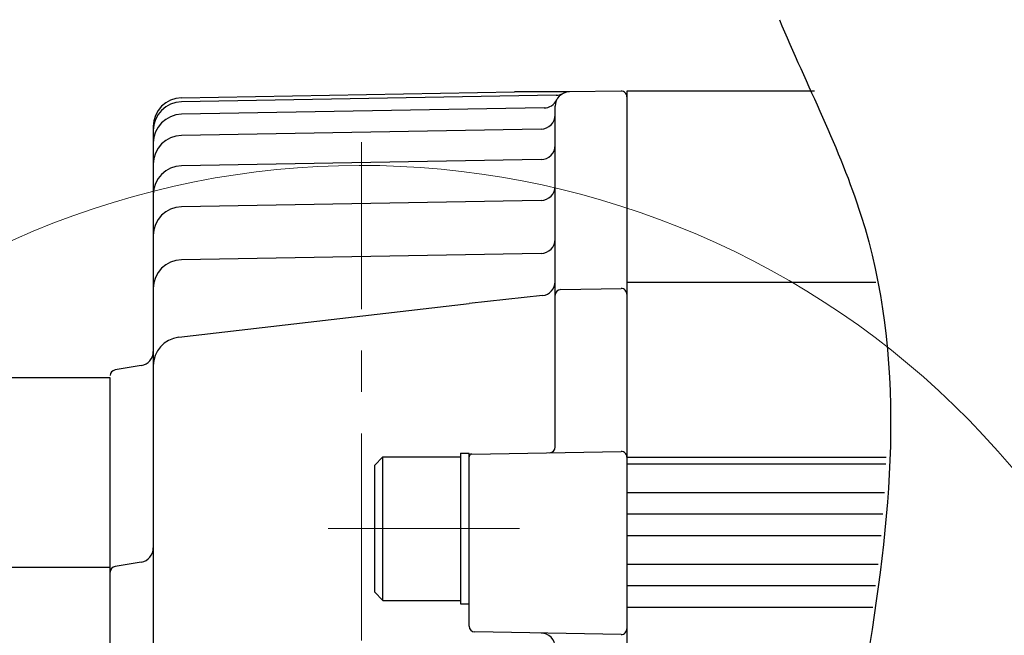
# Model space of a CAD drawing. Header units: millimetres. Extents: x 0 to 1076, y 0 to 742.
# Tile 32 of 130: x 468 to 536, y 252 to 295. Entities that reach past the tile are written whole.
import ezdxf

# ---------------------------------------------------------------- set-up
doc = ezdxf.new("R2010")
doc.units = ezdxf.units.MM
doc.header["$LTSCALE"] = 0.454724
doc.linetypes.add('CENTER', pattern=[50.8, 31.75, -6.35, 6.35, -6.35])
doc.layers.add('NoLayerName_001', color=7, linetype='Continuous')

# ---------------------------------------------------------------- blocks, each defined once
blk = doc.blocks.new('DIM_0003')
at = {"color": 3, "linetype": 'Continuous', "lineweight": 13}
blk.add_arc((59.306, 51.361), 59.306, 300, 210, dxfattribs=at)

msp = doc.modelspace()

# ---------------------------------------------------------------- linework, layer by layer
at = {"layer": 'NoLayerName_001', "color": 7, "linetype": 'Continuous', "lineweight": 25}
for p, q in [((478.841453, 289.133075), (502.03607, 289.537939)), ((505.861208, 289.537939), (502.03607, 289.537939)), ((509.470298, 289.592622), (505.861208, 289.537939)), ((509.876358, 289.598774), (509.876358, 160.598774)), ((522.943558, 289.598774), (509.876358, 289.598774)), ((504.95202, 289.302584), (478.841453, 288.846822)), ((509.876358, 289.192668), (509.876358, 160.598774)), ((504.099183, 288.420993), (478.841453, 287.980118)), ((504.876358, 264.788589), (504.876358, 288.538054)), ((476.876358, 287.13338), (476.876358, 238.916697)), ((503.89381, 286.945269), (478.841453, 286.507978)), ((503.89381, 284.821827), (478.841453, 284.384536)), ((503.89381, 281.972272), (478.841453, 281.534982)), ((503.89381, 278.276743), (478.841453, 277.839452)), ((505.269377, 275.762817), (509.469377, 275.836128)), ((527.218582, 276.2468), (509.876358, 276.2468)), ((503.981537, 275.338944), (498.876358, 274.798992)), ((478.644165, 272.434117), (498.876358, 274.798992)), ((476.040757, 270.459515), (474.210598, 270.154488)), ((473.876358, 269.598774), (460.376358, 269.598774)), ((473.876358, 238.775762), (473.876358, 269.598774)), ((492.276358, 263.498777), (492.876358, 264.098777)), ((492.876358, 264.098777), (498.276358, 264.098777)), ((492.876358, 254.098777), (492.876358, 264.098777)), ((498.276358, 264.348777), (498.276358, 253.848777)), ((498.276358, 264.348777), (498.876358, 264.348777)), ((498.876358, 252.299848), (498.876358, 264.348777)), ((499.072868, 264.29421), (509.469377, 264.475682)), ((492.276358, 263.498777), (492.276358, 254.698777)), ((527.935646, 264.065036), (509.876358, 264.065036)), ((527.91847, 263.598774), (509.876358, 263.598774)), ((527.81513, 261.598774), (509.876358, 261.598774)), ((527.708081, 260.098774), (509.876358, 260.098774)), ((527.577848, 258.598774), (509.876358, 258.598774)), ((476.040757, 256.764465), (474.210598, 256.459439)), ((527.371372, 256.598774), (509.876358, 256.598774)), ((459.876358, 256.403732), (473.876358, 256.403732)), ((492.876358, 254.098777), (492.276358, 254.698777)), ((527.194252, 255.098774), (509.876358, 255.098774)), ((492.876358, 254.098777), (498.276358, 254.098777)), ((498.276358, 253.848777), (498.876358, 253.848777)), ((527.000027, 253.598774), (509.876358, 253.598774)), ((509.469377, 251.721867), (499.269377, 251.899908))]:
    msp.add_line(p, q, dxfattribs=at)
at = {"layer": 'NoLayerName_001', "color": 4, "linetype": 'CENTER', "lineweight": 13}
for p, q in [((491.376358, 205.098774), (491.376358, 286.044131)), ((489.069878, 259.098777), (502.396595, 259.098777))]:
    msp.add_line(p, q, dxfattribs=at)
at = {"layer": 'NoLayerName_001', "color": 7, "linetype": 'Continuous', "lineweight": 25}
for centre, radius, start, end in [((505.876358, 288.538054), 1, 90.86805145, 180), ((509.476358, 289.192668), 0.4, 0, 90.86805145), ((478.876358, 287.13338), 2, 91, 180), ((478.876358, 286.847127), 2, 91, 180), ((504.081731, 289.420841), 1, 271, 333.8071637), ((504.934567, 290.302432), 1, 271, 298.09242942), ((478.876358, 285.980422), 2, 91, 180), ((503.876358, 287.945116), 1, 271, 0), ((478.876358, 284.508283), 2, 91, 180), ((503.876358, 285.821674), 1, 271, 0), ((478.876358, 282.384841), 2, 91, 180), ((503.876358, 282.97212), 1, 271, 0), ((478.876358, 279.535286), 2, 91, 180), ((503.876358, 279.27659), 1, 271, 0), ((478.876358, 275.839757), 2, 91, 180), ((503.876358, 276.333397), 1, 276.0374785, 0), ((505.276358, 275.362878), 0.4, 91, 180), ((509.476358, 275.436189), 0.4, 0, 91), ((478.876358, 270.447641), 2, 96.66686466, 180), ((475.876358, 271.445908), 1, 279.46232221, 0), ((474.276358, 269.759931), 0.4, 99.46232221, 180), ((504.476358, 264.788589), 0.4, 271, 0), ((499.076358, 264.094241), 0.2, 91, 180), ((509.476358, 264.075743), 0.4, 0, 91), ((475.876358, 257.750859), 1, 279.46232221, 0), ((474.276358, 256.064881), 0.4, 99.46232221, 180), ((499.276358, 252.299848), 0.4, 180, 269), ((503.876358, 250.819341), 1, 0, 89), ((509.476358, 252.121806), 0.4, 269, 0)]:
    msp.add_arc(centre, radius, start, end, dxfattribs=at)
msp.add_open_spline([(520.497679, 294.573526), (522.39181, 290.028658), (534.667945, 266.428364), (513.200361, 217.681595), (527.189548, 177.206747), (530.046939, 156.765385)], degree=3, knots=[0, 0, 0, 0, 14.771323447, 77.796662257, 139.716979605, 139.716979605, 139.716979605, 139.716979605], dxfattribs=at)

# ---------------------------------------------------------------- block references
at = {"layer": 'NoLayerName_001', "color": 3, "linetype": 'Continuous', "lineweight": 13}
msp.add_blockref('DIM_0003', (432.070374, 173.738251), dxfattribs=at)

doc.saveas('drawing.dxf')
